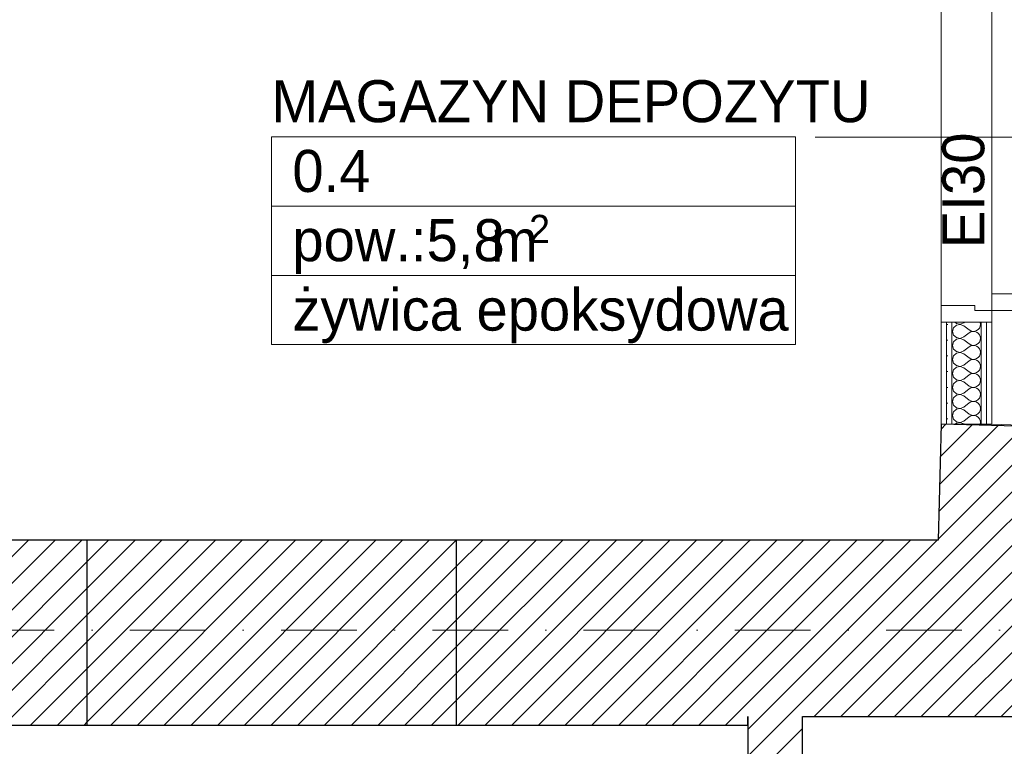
# Model space of a CAD drawing. Header units: millimetres. Extents: x 172139 to 266886, y 89525 to 138225.
# Tile 66 of 94: x 214017 to 216361, y 115096 to 116825. Entities that reach past the tile are written whole.
import ezdxf
from ezdxf.enums import TextEntityAlignment as Align

# ---------------------------------------------------------------- set-up
doc = ezdxf.new("R2010")
doc.units = ezdxf.units.MM
doc.header["$MEASUREMENT"] = 0
doc.linetypes.add('Kropki i Kreski', pattern=[360, 180, -90, 0, -90])
doc.linetypes.add('Przerywana', pattern=[240, 120, -120])
for name, color, linetype in [('Drzwi ArchiCAD', 7, 'Continuous'), ('Konstrukcja - Siatki mod', 7, 'Continuous'), ('KR_INW', 7, 'Continuous'), ('ROZBUDOWA_NOWE_DZIAŁOWE', 7, 'Continuous'), ('STREFA_NOWE_POM', 7, 'Continuous'), ('Znaczniki drzwi ArchiCADa', 7, 'Continuous')]:
    doc.layers.add(name, color=color, linetype=linetype)
for name, color, linetype, lineweight, true_color in [('Drzwi ArchiCAD_Nr_pióra__4', 7, 'Continuous', 13, 0x029e21), ('Konstrukcja - Siatki mod_Nr_pióra__48', 7, 'Continuous', 15, 0xa80f02), ('ROZBUDOWA_NOWE_DZIAŁOWE_Nr_pióra__24', 7, 'Continuous', 15, 0x029e21), ('ROZBUDOWA_NOWE_DZIAŁOWE_Nr_pióra__4', 7, 'Continuous', 13, 0x029e21), ('ROZBUDOWA_NOWE_DZIAŁOWE_Nr_pióra__67', 7, 'Continuous', 13, 0x6a6a6a), ('Znaczniki drzwi ArchiCADa_Nr_pióra__4', 7, 'Continuous', 13, 0x029e21)]:
    doc.layers.add(name, color=color, linetype=linetype, lineweight=lineweight, true_color=true_color)
for name, color, linetype, lineweight in [('Drzwi ArchiCAD_Nr_pióra__47', 7, 'Continuous', 15), ('KR_INW_Nr_pióra__101', 252, 'Continuous', 5), ('KR_INW_Nr_pióra__27', 7, 'Continuous', 25), ('Metryczki pomieszczeń ArchiCADa_Nr_pióra__1', 7, 'Continuous', 13), ('ROZBUDOWA_NOWE_DZIAŁOWE_Nr_pióra__27', 7, 'Continuous', 25), ('ROZBUDOWA_NOWE_DZIAŁOWE_Nr_pióra__47', 7, 'Continuous', 15), ('STREFA_NOWE_POM_Nr_pióra__121', 255, 'Continuous', 0)]:
    doc.layers.add(name, color=color, linetype=linetype, lineweight=lineweight)
doc.styles.add('GENERATED_STYLE_1', font='txt')
doc.styles.add('GENERATED_STYLE_2', font='txt')
pattern_1 = [(45, (0, 0), (-31.819804, 31.819804), [])]
pattern_2 = [(0, (0, 0), (0, 37.5), [0, -37.5])]

# ---------------------------------------------------------------- blocks, each defined once
blk = doc.blocks.new('MAGAZYN DEPOZYTU_0.4_4', base_point=(215239.9, 116381.1))
at = {"layer": 'Metryczki pomieszczeń ArchiCADa_Nr_pióra__1', "linetype": 'Continuous'}
for p, q in [((214615.9, 116545.8), (215863.9, 116545.8)), ((214615.9, 116381.1), (214615.9, 116545.8)), ((215863.9, 116545.8), (215863.9, 116381.1)), ((215863.9, 116381.1), (214615.9, 116381.1)), ((214615.9, 116381.1), (215863.9, 116381.1)), ((214615.9, 116216.4), (214615.9, 116381.1)), ((215863.9, 116381.1), (215863.9, 116216.4)), ((215863.9, 116216.4), (214615.9, 116216.4)), ((214615.9, 116216.4), (215863.9, 116216.4)), ((214615.9, 116051.7), (214615.9, 116216.4)), ((215863.9, 116216.4), (215863.9, 116051.7)), ((215863.9, 116051.7), (214615.9, 116051.7))]:
    blk.add_line(p, q, dxfattribs=at)
at = {"layer": 'Metryczki pomieszczeń ArchiCADa_Nr_pióra__1'}
for tag, height, style, p in [('ROOM_NAME', 100, 'GENERATED_STYLE_2', (214615.9, 116680.9)), ('ROOM_NUMBER', 100, 'GENERATED_STYLE_1', (214665.9, 116515)), ('ROOM_AREA', 100, 'GENERATED_STYLE_1', (214665.9, 116350.3)), ('DUMMY_385', 100, 'GENERATED_STYLE_1', (215101.6, 116348.8)), ('DUMMY_386', 66.7, 'GENERATED_STYLE_1', (215229.6, 116360.5)), ('basec', 100, 'GENERATED_STYLE_1', (214665.9, 116185.1))]:
    blk.add_attdef(tag, text='', height=height, dxfattribs=dict(at, style=style)).set_placement(p, align=Align.TOP_LEFT)
blk = doc.blocks.new('Ściana_5', base_point=(212100.6, 115586.8))
at = {"layer": 'KR_INW_Nr_pióra__101', "linetype": 'Continuous'}
h = blk.add_hatch(dxfattribs=at)
h.set_pattern_fill('Cegła_licówka', color=256, style=0, pattern_type=2)
h.set_pattern_definition(pattern_1)
h.paths.add_polyline_path([(212299.9, 115146.8), (214176.7, 115146.8), (214176.7, 115586.8), (212310.6, 115586.8)])
at = {"layer": 'KR_INW_Nr_pióra__27', "linetype": 'Continuous', "flags": 128}
for points in [[(214176.7, 115586.8), (212310.6, 115586.8)], [(212299.9, 115146.8), (214176.7, 115146.8)]]:
    blk.add_lwpolyline(points, dxfattribs=at)
blk = doc.blocks.new('Ściana_8', base_point=(215880.3, 113397.6))
at = {"layer": 'KR_INW_Nr_pióra__101', "linetype": 'Continuous'}
h = blk.add_hatch(dxfattribs=at)
h.set_pattern_fill('Cegła_licówka', color=256, style=0, pattern_type=2)
h.set_pattern_definition(pattern_1)
h.paths.add_polyline_path([(215880.3, 113397.6), (215880.3, 115166.8), (215750.3, 115166.8), (215750.3, 113397.6)])
at = {"layer": 'KR_INW_Nr_pióra__27', "linetype": 'Continuous', "flags": 128}
for points in [[(215750.3, 115166.8), (215750.3, 113397.6)], [(215880.3, 113397.6), (215880.3, 115166.8)]]:
    blk.add_lwpolyline(points, dxfattribs=at)
blk = doc.blocks.new('Ściana_10', base_point=(216203.5, 115586.8))
at = {"layer": 'KR_INW_Nr_pióra__101', "linetype": 'Continuous'}
h = blk.add_hatch(dxfattribs=at)
h.set_pattern_fill('Cegła_licówka', color=256, style=0, pattern_type=2)
h.set_pattern_definition(pattern_1)
h.paths.add_polyline_path([(216413.5, 115586.8), (216420.8, 115856.8), (216210.8, 115862.5), (216203.5, 115586.8)])
at = {"layer": 'KR_INW_Nr_pióra__27', "linetype": 'Continuous', "flags": 128}
for points in [[(216210.8, 115862.5), (216203.5, 115586.8)], [(216420.8, 115856.8), (216210.8, 115862.5)], [(216420.8, 115856.8), (216420.8, 115856.8)], [(216413.5, 115586.8), (216418.1, 115756.8)]]:
    blk.add_lwpolyline(points, dxfattribs=at)
blk = doc.blocks.new('Ściana_16', base_point=(215750.3, 115586.8))
at = {"layer": 'KR_INW_Nr_pióra__101', "linetype": 'Continuous'}
h = blk.add_hatch(dxfattribs=at)
h.set_pattern_fill('Cegła_licówka', color=256, style=0, pattern_type=2)
h.set_pattern_definition(pattern_1)
h.paths.add_polyline_path([(215750.3, 115166.8), (216862.4, 115166.8), (216862.4, 115586.8), (215750.3, 115586.8)])
at = {"layer": 'KR_INW_Nr_pióra__27', "linetype": 'Continuous', "flags": 128}
for points in [[(216203.5, 115586.8), (215750.3, 115586.8)], [(216697.3, 115586.8), (216413.5, 115586.8)], [(216862.4, 115586.8), (216797.4, 115586.8)], [(216862.4, 115166.8), (216862.4, 115586.8)], [(215880.3, 115166.8), (216862.4, 115166.8)]]:
    blk.add_lwpolyline(points, dxfattribs=at)
blk = doc.blocks.new('*X455')
at = {"layer": 'ROZBUDOWA_NOWE_DZIAŁOWE_Nr_pióra__4', "linetype": 'Continuous'}
for p, q in [((216240, 116092.1), (216237.5, 116083.3)), ((216246.7, 116098.2), (216240, 116092.1)), ((216243.2, 116105), (216246.7, 116101.8)), ((216246.7, 116101.8), (216255.7, 116100.1)), ((216255.7, 116099.9), (216246.7, 116098.2)), ((216255.7, 116100.1), (216264.2, 116103.3)), ((216264.2, 116096.7), (216255.7, 116099.9)), ((216264.2, 116103.3), (216266.4, 116105)), ((216264.2, 116096.7), (216277.5, 116086.7)), ((216277.5, 116086.7), (216281.5, 116084.4)), ((216281.5, 116084.4), (216286, 116083.4)), ((216290.6, 116083.6), (216295, 116085.1)), ((216295, 116085.1), (216298.7, 116087.7)), ((216298.7, 116087.7), (216301.7, 116091.2)), ((216301.7, 116091.2), (216303.5, 116095.4)), ((216303.5, 116104.6), (216303.3, 116105)), ((216304.2, 116100), (216303.5, 116104.6)), ((216303.5, 116095.4), (216304.2, 116100)), ((216237.5, 116083.3), (216240, 116074.6)), ((216240, 116074.6), (216246.7, 116068.4)), ((216246.7, 116064.9), (216240, 116058.8)), ((216246.7, 116068.4), (216255.7, 116066.7)), ((216255.7, 116066.6), (216246.7, 116064.9)), ((216255.7, 116066.7), (216264.2, 116070)), ((216264.2, 116063.3), (216255.7, 116066.6)), ((216264.2, 116070), (216277.5, 116080)), ((216264.2, 116063.3), (216277.5, 116053.3)), ((216281.5, 116082.2), (216277.5, 116080)), ((216286, 116083.3), (216281.5, 116082.2)), ((216286, 116083.4), (216290.6, 116083.6)), ((216290.6, 116083), (216286, 116083.3)), ((216295, 116081.6), (216290.6, 116083)), ((216298.7, 116079), (216295, 116081.6)), ((216301.7, 116075.4), (216298.7, 116079)), ((216303.5, 116071.2), (216301.7, 116075.4)), ((216301.7, 116057.9), (216303.5, 116062.1)), ((216304.2, 116066.7), (216303.5, 116071.2)), ((216303.5, 116062.1), (216304.2, 116066.7)), ((216240, 116058.8), (216237.5, 116050)), ((216237.5, 116050), (216240, 116041.2)), ((216240, 116041.2), (216246.7, 116035.1)), ((216264.2, 116036.7), (216277.5, 116046.7)), ((216277.5, 116053.3), (216281.5, 116051.1)), ((216281.5, 116048.9), (216277.5, 116046.7)), ((216281.5, 116051.1), (216286, 116050.1)), ((216286, 116049.9), (216281.5, 116048.9)), ((216286, 116050.1), (216290.6, 116050.3)), ((216290.6, 116049.7), (216286, 116049.9)), ((216290.6, 116050.3), (216295, 116051.8)), ((216295, 116048.2), (216290.6, 116049.7)), ((216295, 116051.8), (216298.7, 116054.4)), ((216298.7, 116045.6), (216295, 116048.2)), ((216298.7, 116054.4), (216301.7, 116057.9)), ((216301.7, 116042.1), (216298.7, 116045.6)), ((216303.5, 116037.9), (216301.7, 116042.1)), ((216304.2, 116033.3), (216303.5, 116037.9)), ((216240, 116025.4), (216237.5, 116016.7)), ((216237.5, 116016.7), (216240, 116007.9)), ((216246.7, 116031.6), (216240, 116025.4)), ((216246.7, 116035.1), (216255.7, 116033.4)), ((216255.7, 116033.3), (216246.7, 116031.6)), ((216255.7, 116033.4), (216264.2, 116036.7)), ((216264.2, 116030), (216255.7, 116033.3)), ((216264.2, 116030), (216277.5, 116020)), ((216277.5, 116020), (216281.5, 116017.8)), ((216281.5, 116015.6), (216277.5, 116013.3)), ((216281.5, 116017.8), (216286, 116016.7)), ((216286, 116016.6), (216281.5, 116015.6)), ((216286, 116016.7), (216290.6, 116017)), ((216290.6, 116016.4), (216286, 116016.6)), ((216290.6, 116017), (216295, 116018.4)), ((216295, 116014.9), (216290.6, 116016.4)), ((216295, 116018.4), (216298.7, 116021)), ((216298.7, 116012.3), (216295, 116014.9)), ((216298.7, 116021), (216301.7, 116024.6)), ((216301.7, 116024.6), (216303.5, 116028.8)), ((216303.5, 116028.8), (216304.2, 116033.3)), ((216240, 115992.1), (216237.5, 115983.3)), ((216240, 116007.9), (216246.7, 116001.8)), ((216246.7, 115998.2), (216240, 115992.1)), ((216246.7, 116001.8), (216255.7, 116000.1)), ((216255.7, 115999.9), (216246.7, 115998.2)), ((216255.7, 116000.1), (216264.2, 116003.3)), ((216264.2, 115996.7), (216255.7, 115999.9)), ((216264.2, 116003.3), (216277.5, 116013.3)), ((216264.2, 115996.7), (216277.5, 115986.7)), ((216301.7, 116008.8), (216298.7, 116012.3)), ((216298.7, 115987.7), (216301.7, 115991.2)), ((216303.5, 116004.6), (216301.7, 116008.8)), ((216301.7, 115991.2), (216303.5, 115995.4)), ((216304.2, 116000), (216303.5, 116004.6)), ((216303.5, 115995.4), (216304.2, 116000)), ((216237.5, 115983.3), (216240, 115974.6)), ((216240, 115974.6), (216246.7, 115968.4)), ((216246.7, 115968.4), (216255.7, 115966.7)), ((216255.7, 115966.7), (216264.2, 115970)), ((216264.2, 115970), (216277.5, 115980)), ((216277.5, 115986.7), (216281.5, 115984.4)), ((216281.5, 115982.2), (216277.5, 115980)), ((216281.5, 115984.4), (216286, 115983.4)), ((216286, 115983.3), (216281.5, 115982.2)), ((216286, 115983.4), (216290.6, 115983.6)), ((216290.6, 115983), (216286, 115983.3)), ((216290.6, 115983.6), (216295, 115985.1)), ((216295, 115981.6), (216290.6, 115983)), ((216295, 115985.1), (216298.7, 115987.7)), ((216298.7, 115979), (216295, 115981.6)), ((216301.7, 115975.4), (216298.7, 115979)), ((216303.5, 115971.2), (216301.7, 115975.4)), ((216304.2, 115966.7), (216303.5, 115971.2)), ((216240, 115958.8), (216237.5, 115950)), ((216237.5, 115950), (216240, 115941.2)), ((216246.7, 115964.9), (216240, 115958.8)), ((216255.7, 115966.6), (216246.7, 115964.9)), ((216264.2, 115963.3), (216255.7, 115966.6)), ((216264.2, 115963.3), (216277.5, 115953.3)), ((216264.2, 115936.7), (216277.5, 115946.7)), ((216277.5, 115953.3), (216281.5, 115951.1)), ((216281.5, 115948.9), (216277.5, 115946.7)), ((216281.5, 115951.1), (216286, 115950.1)), ((216286, 115949.9), (216281.5, 115948.9)), ((216286, 115950.1), (216290.6, 115950.3)), ((216290.6, 115949.7), (216286, 115949.9)), ((216290.6, 115950.3), (216295, 115951.8)), ((216295, 115948.2), (216290.6, 115949.7)), ((216295, 115951.8), (216298.7, 115954.4)), ((216298.7, 115945.6), (216295, 115948.2)), ((216298.7, 115954.4), (216301.7, 115957.9)), ((216301.7, 115942.1), (216298.7, 115945.6)), ((216301.7, 115957.9), (216303.5, 115962.1)), ((216303.5, 115962.1), (216304.2, 115966.7)), ((216240, 115925.4), (216237.5, 115916.7)), ((216240, 115941.2), (216246.7, 115935.1)), ((216246.7, 115931.6), (216240, 115925.4)), ((216246.7, 115935.1), (216255.7, 115933.4)), ((216255.7, 115933.3), (216246.7, 115931.6)), ((216255.7, 115933.4), (216264.2, 115936.7)), ((216264.2, 115930), (216255.7, 115933.3)), ((216264.2, 115930), (216277.5, 115920)), ((216295, 115918.4), (216298.7, 115921)), ((216298.7, 115921), (216301.7, 115924.6)), ((216303.5, 115937.9), (216301.7, 115942.1)), ((216301.7, 115924.6), (216303.5, 115928.8)), ((216304.2, 115933.3), (216303.5, 115937.9)), ((216303.5, 115928.8), (216304.2, 115933.3)), ((216237.5, 115916.7), (216240, 115907.9)), ((216240, 115907.9), (216246.7, 115901.8)), ((216246.7, 115898.2), (216240, 115892.1)), ((216246.7, 115901.8), (216255.7, 115900.1)), ((216255.7, 115899.9), (216246.7, 115898.2)), ((216255.7, 115900.1), (216264.2, 115903.3)), ((216264.2, 115896.7), (216255.7, 115899.9)), ((216264.2, 115903.3), (216277.5, 115913.3)), ((216277.5, 115920), (216281.5, 115917.8)), ((216281.5, 115915.6), (216277.5, 115913.3)), ((216281.5, 115917.8), (216286, 115916.7)), ((216286, 115916.6), (216281.5, 115915.6)), ((216286, 115916.7), (216290.6, 115917)), ((216290.6, 115916.4), (216286, 115916.6)), ((216290.6, 115917), (216295, 115918.4)), ((216295, 115914.9), (216290.6, 115916.4)), ((216298.7, 115912.3), (216295, 115914.9)), ((216301.7, 115908.8), (216298.7, 115912.3)), ((216303.5, 115904.6), (216301.7, 115908.8)), ((216304.2, 115900), (216303.5, 115904.6)), ((216303.5, 115895.4), (216304.2, 115900)), ((216240, 115892.1), (216237.5, 115883.3)), ((216237.5, 115883.3), (216240, 115874.6)), ((216240, 115874.6), (216246.7, 115868.4)), ((216264.2, 115896.7), (216277.5, 115886.7)), ((216264.2, 115870), (216277.5, 115880)), ((216277.5, 115886.7), (216281.5, 115884.4)), ((216281.5, 115882.2), (216277.5, 115880)), ((216281.5, 115884.4), (216286, 115883.4)), ((216286, 115883.3), (216281.5, 115882.2)), ((216286, 115883.4), (216290.6, 115883.6)), ((216290.6, 115883), (216286, 115883.3)), ((216290.6, 115883.6), (216295, 115885.1)), ((216295, 115881.6), (216290.6, 115883)), ((216295, 115885.1), (216298.7, 115887.7)), ((216298.7, 115879), (216295, 115881.6)), ((216298.7, 115887.7), (216301.7, 115891.2)), ((216301.7, 115875.4), (216298.7, 115879)), ((216301.7, 115891.2), (216303.5, 115895.4)), ((216303.5, 115871.2), (216301.7, 115875.4)), ((216246.7, 115864.9), (216244, 115862.5)), ((216246.7, 115868.4), (216255.7, 115866.7)), ((216255.7, 115866.6), (216246.7, 115864.9)), ((216255.7, 115866.7), (216264.2, 115870)), ((216264.2, 115863.3), (216255.7, 115866.6)), ((216264.2, 115863.3), (216265.3, 115862.5)), ((216304.2, 115866.7), (216303.5, 115871.2)), ((216303.6, 115862.5), (216304.2, 115866.7))]:
    blk.add_line(p, q, dxfattribs=at)
blk = doc.blocks.new('Drzwi 19_42')
at = {"layer": 'Drzwi ArchiCAD_Nr_pióra__4', "linetype": 'Continuous'}
for p, q in [((372, 0), (372, 824)), ((372, 824), (412, 824)), ((412, 824), (412, 0)), ((-412, 0), (-440, 0)), ((-440, 0), (-440, -120)), ((-412, -40), (-412, 0)), ((412, 0), (372, 0)), ((440, 0), (412, 0)), ((412, 0), (412, -40)), ((440, -120), (440, 0)), ((-400, -40), (-412, -40)), ((-400, -120), (-400, -40)), ((412, -40), (400, -40)), ((400, -40), (400, -120)), ((-440, -120), (-400, -120)), ((400, -120), (440, -120))]:
    blk.add_line(p, q, dxfattribs=at)
at = {"layer": 'Drzwi ArchiCAD_Nr_pióra__4', "linetype": 'Przerywana'}
blk.add_arc((412, 0), 824, 90, 180, dxfattribs=at)
at = {"layer": 'Drzwi ArchiCAD_Nr_pióra__47', "linetype": 'Continuous'}
for p, q in [((-440, 0), (-440, -12.5)), ((440, 0), (440, -12.5)), ((-440, -12.5), (-440, -25)), ((440, -12.5), (440, -25)), ((-440, -25), (-440, -95)), ((440, -25), (440, -95)), ((-440, -95), (-440, -107.5)), ((-440, -107.5), (-440, -120)), ((440, -95), (440, -107.5)), ((440, -107.5), (440, -120))]:
    blk.add_line(p, q, dxfattribs=at)
blk = doc.blocks.new('Znacznik Wym 19_27')
at = {"layer": 'Znaczniki drzwi ArchiCADa_Nr_pióra__4', "linetype": 'Continuous'}
blk.add_line((0, -470), (0, 300), dxfattribs=at)
for start, end in [(0, 180), (180, 0)]:
    blk.add_arc((0, -620), 150, start, end, dxfattribs=at)
at = {"layer": 'Znaczniki drzwi ArchiCADa_Nr_pióra__4', "style": 'GENERATED_STYLE_2'}
for tag, rotation, p in [('AC_MarkerText_5', 360, (-294.5, -101.7)), ('AC_MarkerText_3', 270, (-182.4, -197.3)), ('AC_MarkerText_2', 270, (17.6, -261.4)), ('AC_WIDO_ID', 360, (-167.1, -671.7))]:
    blk.add_attdef(tag, text='', height=100, rotation=rotation, dxfattribs=at).set_placement(p, align=Align.BOTTOM_LEFT)
blk = doc.blocks.new('Ściana_121', base_point=(216210.8, 115862.5))
at = {"layer": 'ROZBUDOWA_NOWE_DZIAŁOWE_Nr_pióra__24', "linetype": 'Continuous'}
h = blk.add_hatch(dxfattribs=at)
h.set_pattern_fill('Gips', color=256, style=0, pattern_type=2)
h.set_pattern_definition(pattern_2)
h.paths.add_polyline_path([(216210.8, 115862.5), (216223.3, 115862.5), (216223.3, 116105), (216210.8, 116105)])
h = blk.add_hatch(dxfattribs=at)
h.set_pattern_fill('Gips', color=256, style=0, pattern_type=2)
h.set_pattern_definition(pattern_2)
h.paths.add_polyline_path([(216223.3, 116105), (216223.3, 115862.5), (216235.8, 115862.5), (216235.8, 116105)])
h = blk.add_hatch(dxfattribs=at)
h.set_pattern_fill('Gips', color=256, style=0, pattern_type=2)
h.set_pattern_definition(pattern_2)
h.paths.add_polyline_path([(216318.3, 116105), (216305.8, 116105), (216305.8, 115862.5), (216318.3, 115862.5)])
h = blk.add_hatch(dxfattribs=at)
h.set_pattern_fill('Gips', color=256, style=0, pattern_type=2)
h.set_pattern_definition(pattern_2)
h.paths.add_polyline_path([(216318.3, 116105), (216318.3, 115862.5), (216330.8, 115862.5), (216330.8, 116105)])
at = {"layer": 'ROZBUDOWA_NOWE_DZIAŁOWE_Nr_pióra__47', "linetype": 'Continuous'}
for p, q in [((216223.3, 116105), (216210.8, 116105)), ((216235.8, 116105), (216223.3, 116105)), ((216305.8, 116105), (216235.8, 116105)), ((216318.3, 116105), (216305.8, 116105)), ((216330.8, 116105), (216318.3, 116105))]:
    blk.add_line(p, q, dxfattribs=at)
at = {"layer": 'ROZBUDOWA_NOWE_DZIAŁOWE_Nr_pióra__47', "linetype": 'Continuous', "flags": 128}
for points in [[(216210.8, 116105), (216210.8, 115862.5)], [(216330.8, 115862.5), (216330.8, 116105)], [(216210.8, 115862.5), (216330.8, 115862.5)]]:
    blk.add_lwpolyline(points, dxfattribs=at)
at = {"layer": 'ROZBUDOWA_NOWE_DZIAŁOWE_Nr_pióra__67', "linetype": 'Continuous'}
for p, q in [((216223.3, 116105), (216223.3, 115862.5)), ((216235.8, 116105), (216235.8, 115862.5)), ((216305.8, 115862.5), (216305.8, 116105)), ((216318.3, 115862.5), (216318.3, 116105))]:
    blk.add_line(p, q, dxfattribs=at)
at = {"layer": 'Drzwi ArchiCAD', "color": 104, "linetype": 'Continuous', "lineweight": 13, "true_color": 0x029e21, "zscale": 1000, "rotation": 270}
blk.add_blockref('Drzwi 19_42', (216330.8, 116545), dxfattribs=at)
at = {"layer": 'ROZBUDOWA_NOWE_DZIAŁOWE'}
blk.add_blockref('*X455', (0, 0), dxfattribs=at)
at = {"layer": 'Znaczniki drzwi ArchiCADa', "color": 104, "lineweight": 13, "true_color": 0x029e21}
ref = blk.add_blockref('Znacznik Wym 19_27', (216210.8, 116545), dxfattribs=dict(at, rotation=90))
ref.add_attrib('AC_MarkerText_2', '80', dxfattribs={"layer": 'Znaczniki drzwi ArchiCADa_Nr_pióra__4', "color": 104, "true_color": 0x029e21, "height": 100, "rotation": 360, "style": 'GENERATED_STYLE_2'}).set_placement((216502.8, 116593.2), align=Align.BOTTOM_LEFT)
ref.add_attrib('AC_MarkerText_3', '205', dxfattribs={"layer": 'Znaczniki drzwi ArchiCADa_Nr_pióra__4', "color": 104, "true_color": 0x029e21, "height": 100, "rotation": 360, "style": 'GENERATED_STYLE_2'}).set_placement((216438.8, 116393.3), align=Align.BOTTOM_LEFT)
ref.add_attrib('AC_MarkerText_5', 'EI30', dxfattribs={"layer": 'Znaczniki drzwi ArchiCADa_Nr_pióra__4', "color": 104, "true_color": 0x029e21, "height": 100, "rotation": 90, "style": 'GENERATED_STYLE_2'}).set_placement((216343.2, 116281.2), align=Align.BOTTOM_LEFT)
ref.add_attrib('AC_WIDO_ID', 'DNm3', dxfattribs={"layer": 'Znaczniki drzwi ArchiCADa_Nr_pióra__4', "color": 104, "true_color": 0x029e21, "height": 100, "rotation": 90, "style": 'GENERATED_STYLE_2'}).set_placement((216913.2, 116408.6), align=Align.BOTTOM_LEFT)
blk = doc.blocks.new('Ściana_125', base_point=(214176.7, 115146.8))
at = {"layer": 'ROZBUDOWA_NOWE_DZIAŁOWE_Nr_pióra__24', "linetype": 'Continuous'}
h = blk.add_hatch(dxfattribs=at)
h.set_pattern_fill('Cegła_licówka', color=256, style=0, pattern_type=2)
h.set_pattern_definition(pattern_1)
h.paths.add_polyline_path([(214176.7, 115146.8), (215056.7, 115146.8), (215056.7, 115586.8), (214176.7, 115586.8)])
at = {"layer": 'ROZBUDOWA_NOWE_DZIAŁOWE_Nr_pióra__27', "linetype": 'Continuous', "flags": 128}
for points in [[(215056.7, 115586.8), (214176.7, 115586.8)], [(214176.7, 115586.8), (214176.7, 115146.8)], [(215056.7, 115146.8), (215056.7, 115586.8)], [(214176.7, 115146.8), (215056.7, 115146.8)]]:
    blk.add_lwpolyline(points, dxfattribs=at)
blk = doc.blocks.new('Ściana_132', base_point=(215056.7, 115586.8))
at = {"layer": 'KR_INW_Nr_pióra__101', "linetype": 'Continuous'}
h = blk.add_hatch(dxfattribs=at)
h.set_pattern_fill('Cegła_licówka', color=256, style=0, pattern_type=2)
h.set_pattern_definition(pattern_1)
h.paths.add_polyline_path([(215056.7, 115146.8), (215750.3, 115146.8), (215750.3, 115586.8), (215056.7, 115586.8)])
at = {"layer": 'KR_INW_Nr_pióra__27', "linetype": 'Continuous', "flags": 128}
for points in [[(215750.3, 115586.8), (215056.7, 115586.8)], [(215056.7, 115146.8), (215750.3, 115146.8)], [(215750.3, 115146.8), (215750.3, 115166.8)]]:
    blk.add_lwpolyline(points, dxfattribs=at)
blk = doc.blocks.new('Standardowy znacznik siatki_10')
at = {"layer": 'Konstrukcja - Siatki mod_Nr_pióra__48', "linetype": 'Kropki i Kreski'}
blk.add_line((1000, 0), (72912, 0), dxfattribs=at)

msp = doc.modelspace()

# ---------------------------------------------------------------- linework, layer by layer
at = {"layer": 'STREFA_NOWE_POM_Nr_pióra__121', "linetype": 'Continuous', "flags": 128}
for points in [[(216330.8, 115862.5), (216785.8, 115846.9), (216797.4, 115586.8), (220688.1, 115586.8), (220678.8, 116587.4), (221330.1, 116604.7), (221330.1, 121138), (216330.8, 121145.6)], [(216210.8, 117086.8), (212316.5, 117086.8), (212316.5, 115826.1), (212310.6, 115586.8), (214176.7, 115586.8), (215056.7, 115586.8), (215750.3, 115586.8), (216203.5, 115586.8), (216210.8, 115862.5)], [(214351, 115146.8), (214176.7, 115146.8), (212299.9, 115146.8), (212299.9, 115147.1), (209976.4, 115147.1), (209095, 115147.1), (209110.2, 113397.6), (209438.1, 113397.6), (210318.1, 113397.6), (215750.3, 113397.6), (215750.3, 115146.8), (215056.7, 115146.8)]]:
    msp.add_lwpolyline(points, close=True, dxfattribs=at)

# ---------------------------------------------------------------- block references
at = {"layer": 'Konstrukcja - Siatki mod', "color": 8, "linetype": 'Continuous', "lineweight": 13, "zscale": 1000}
msp.add_blockref('Standardowy znacznik siatki_10', (177989.3, 115372.2), dxfattribs=at)
at = {"layer": 'KR_INW'}
for name, p in [('Ściana_10', (216203.5, 115586.8)), ('Ściana_5', (212100.6, 115586.8)), ('Ściana_132', (215056.7, 115586.8)), ('Ściana_16', (215750.3, 115586.8)), ('Ściana_8', (215880.3, 113397.6))]:
    msp.add_blockref(name, p, dxfattribs=at)
at = {"layer": 'ROZBUDOWA_NOWE_DZIAŁOWE'}
for name, p in [('Ściana_121', (216210.8, 115862.5)), ('Ściana_125', (214176.7, 115146.8))]:
    msp.add_blockref(name, p, dxfattribs=at)
at = {"layer": 'STREFA_NOWE_POM', "linetype": 'Continuous'}
ref = msp.add_blockref('MAGAZYN DEPOZYTU_0.4_4', (215239.9, 116381.1), dxfattribs=at)
ref.add_attrib('ROOM_NAME', 'MAGAZYN DEPOZYTU', dxfattribs={"layer": 'Metryczki pomieszczeń ArchiCADa_Nr_pióra__1', "color": 7, "height": 100, "style": 'GENERATED_STYLE_2'}).set_placement((214615.9, 116680.9), align=Align.TOP_LEFT)
ref.add_attrib('ROOM_NUMBER', '0.4', dxfattribs={"layer": 'Metryczki pomieszczeń ArchiCADa_Nr_pióra__1', "color": 7, "height": 100, "style": 'GENERATED_STYLE_1'}).set_placement((214665.9, 116515), align=Align.TOP_LEFT)
ref.add_attrib('ROOM_AREA', 'pow.:5,8', dxfattribs={"layer": 'Metryczki pomieszczeń ArchiCADa_Nr_pióra__1', "color": 7, "height": 100, "style": 'GENERATED_STYLE_1'}).set_placement((214665.9, 116350.3), align=Align.TOP_LEFT)
ref.add_attrib('basec', 'żywica epoksydowa', dxfattribs={"layer": 'Metryczki pomieszczeń ArchiCADa_Nr_pióra__1', "color": 7, "height": 100, "style": 'GENERATED_STYLE_1'}).set_placement((214665.9, 116185.1), align=Align.TOP_LEFT)
ref.add_attrib('DUMMY_385', ' m', dxfattribs={"layer": 'Metryczki pomieszczeń ArchiCADa_Nr_pióra__1', "color": 7, "height": 100, "style": 'GENERATED_STYLE_1'}).set_placement((215101.6, 116348.8), align=Align.TOP_LEFT)
ref.add_attrib('DUMMY_386', '2', dxfattribs={"layer": 'Metryczki pomieszczeń ArchiCADa_Nr_pióra__1', "color": 7, "height": 66.7, "style": 'GENERATED_STYLE_1'}).set_placement((215229.6, 116360.5), align=Align.TOP_LEFT)

doc.saveas('drawing.dxf')
